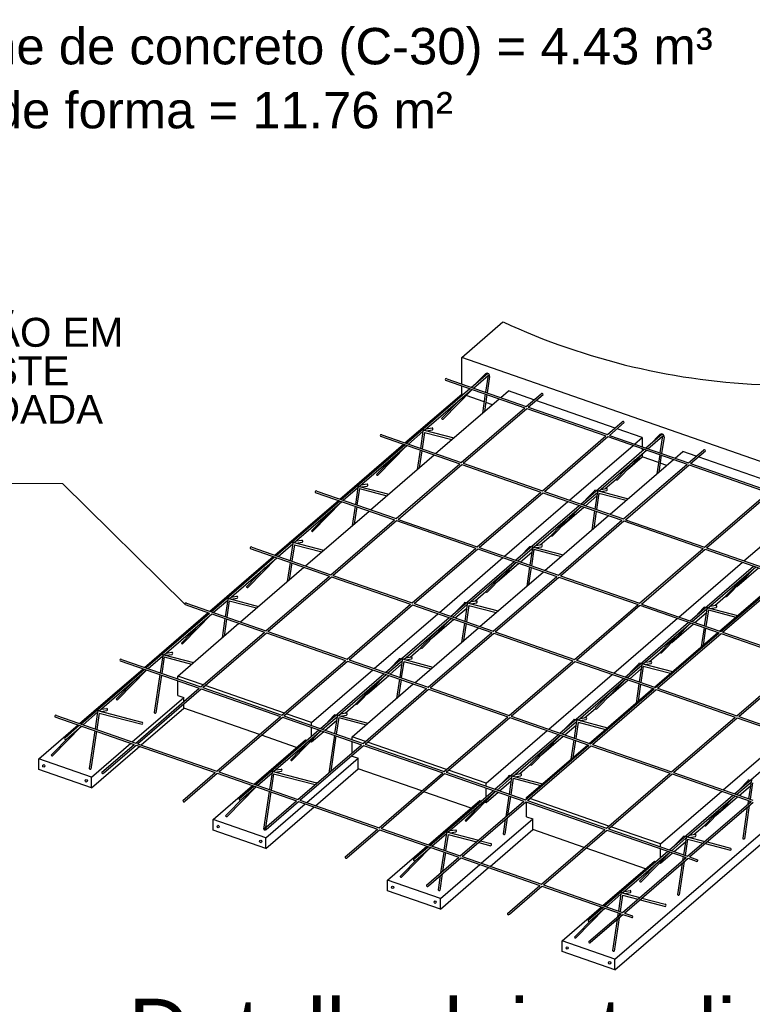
# Model space of a CAD drawing. Header units: millimetres. Extents: x 0 to 84.1, y 0 to 59.4.
# Tile 8 of 11: x 73.8 to 78.1, y 35.1 to 40.8. Entities that reach past the tile are written whole.
import ezdxf

# ---------------------------------------------------------------- set-up
doc = ezdxf.new("R2010")
doc.units = ezdxf.units.MM
doc.header["$MEASUREMENT"] = 0
doc.linetypes.add('NULL', pattern=[0])
for name, color, linetype, lineweight in [('CONTRAVENTAMENTOS', 4, 'Continuous', 9), ('DT-Relação do aço', 9, 'Continuous', 5), ('DT-Título', 3, 'Continuous', 20)]:
    doc.layers.add(name, color=color, linetype=linetype, lineweight=lineweight)
for name, color, linetype in [('Malha POP', 251, 'Continuous'), ('Treliça', 251, 'Continuous'), ('Vinco sapata', 253, 'Continuous')]:
    doc.layers.add(name, color=color, linetype=linetype)
doc.layers.add('Vinco ConcUsi', color=7, linetype='Continuous', true_color=0x8c8c8c)
doc.styles.add('Arial', font='txt')

msp = doc.modelspace()

# ---------------------------------------------------------------- linework, layer by layer
at = {"layer": 'CONTRAVENTAMENTOS'}
for p, q in [((74.065, 38.1495), (71.173, 38.1495)), ((74.7778, 37.4477), (74.065, 38.1495))]:
    msp.add_line(p, q, dxfattribs=at)
at = {"layer": 'Malha POP'}
for p, q in [((76.2936, 38.7503), (76.7558, 38.5897)), ((76.3025, 38.758), (76.7646, 38.5973)), ((76.6154, 38.6492), (76.6599, 38.6875)), ((76.8091, 38.6356), (76.6599, 38.6875)), ((76.7646, 38.5973), (76.8505, 38.6713)), ((76.7761, 38.5933), (76.862, 38.6673)), ((76.2366, 38.3228), (76.6065, 38.6416)), ((77.2814, 38.4715), (76.8207, 38.6316)), ((76.3857, 38.271), (76.7558, 38.5897)), ((76.3972, 38.2669), (76.7673, 38.5857)), ((76.7673, 38.5857), (77.228, 38.4255)), ((76.7761, 38.5933), (77.2369, 38.4331)), ((77.2369, 38.4331), (77.3228, 38.5071)), ((77.2484, 38.4291), (77.3343, 38.5031)), ((75.9237, 38.4315), (76.3857, 38.271)), ((77.4391, 38.4167), (77.2929, 38.4675)), ((75.9149, 38.4239), (76.3768, 38.2633)), ((76.8579, 38.1068), (77.228, 38.4255)), ((76.8695, 38.1028), (77.2396, 38.4215)), ((77.2396, 38.4215), (77.7003, 38.2613)), ((77.2484, 38.4291), (77.7092, 38.269)), ((77.3946, 38.3783), (77.4391, 38.4167)), ((77.4391, 38.4167), (77.4391, 38.3628)), ((75.8579, 37.9963), (76.2278, 38.3151)), ((77.0159, 38.0519), (77.3858, 38.3707)), ((77.4391, 38.3521), (77.4391, 38.3376)), ((77.4391, 38.318), (77.4391, 38.3042)), ((77.6308, 38.2962), (77.6753, 38.3346)), ((77.7537, 38.3073), (77.6753, 38.3346)), ((77.7092, 38.269), (77.7951, 38.3429)), ((77.7207, 38.265), (77.8066, 38.3389)), ((76.0067, 37.9446), (76.3768, 38.2633)), ((76.0182, 37.9406), (76.3883, 38.2593)), ((76.3883, 38.2593), (76.8491, 38.0992)), ((76.3972, 38.2669), (76.8579, 38.1068)), ((77.252, 37.9698), (77.6219, 38.2886)), ((77.3302, 37.9426), (77.7003, 38.2613)), ((77.3527, 38.2297), (77.4391, 38.3042)), ((77.7207, 38.265), (78.1815, 38.1048)), ((78.226, 38.1431), (77.7652, 38.3033)), ((77.3417, 37.9386), (77.7118, 38.2573)), ((77.7118, 38.2573), (78.1726, 38.0972)), ((77.2242, 38.119), (77.2873, 38.1733)), ((75.5361, 38.0975), (75.9978, 37.937)), ((75.545, 38.1051), (76.0067, 37.9446)), ((76.479, 37.7804), (76.8491, 38.0992)), ((76.4905, 37.7764), (76.8606, 38.0952)), ((76.8606, 38.0952), (77.3214, 37.935)), ((76.8695, 38.1028), (77.3302, 37.9426)), ((77.1864, 38.0864), (77.1923, 38.0915)), ((77.2035, 38.1011), (77.2063, 38.1035)), ((77.8025, 37.7785), (78.1726, 38.0972)), ((77.814, 37.7744), (78.1841, 38.0932)), ((76.6371, 37.7255), (77.007, 38.0443)), ((77.1089, 38.0196), (77.1749, 38.0765)), ((75.4791, 37.6699), (75.849, 37.9887)), ((76.974, 37.9033), (77.1, 38.0119)), ((78.0313, 37.6989), (78.4012, 38.0177)), ((75.6277, 37.6183), (75.9978, 37.937)), ((75.6393, 37.6143), (76.0094, 37.933)), ((76.0094, 37.933), (76.4701, 37.7728)), ((76.0182, 37.9406), (76.479, 37.7804)), ((76.8733, 37.6434), (77.2432, 37.9622)), ((76.9513, 37.6163), (77.3214, 37.935)), ((76.9628, 37.6123), (77.3329, 37.931)), ((77.3329, 37.931), (77.7936, 37.7708)), ((77.3417, 37.9386), (77.8025, 37.7785)), ((76.8455, 37.7925), (76.9085, 37.8469)), ((75.1574, 37.7711), (75.6189, 37.6106)), ((75.1662, 37.7787), (75.6277, 37.6183)), ((76.1, 37.4541), (76.4701, 37.7728)), ((76.1115, 37.4501), (76.4816, 37.7688)), ((76.4816, 37.7688), (76.9424, 37.6086)), ((76.4905, 37.7764), (76.9513, 37.6163)), ((76.7302, 37.6931), (76.7962, 37.75)), ((76.8077, 37.7599), (76.8136, 37.7651)), ((76.8247, 37.7746), (76.8276, 37.7771)), ((77.4235, 37.4521), (77.7936, 37.7708)), ((77.4351, 37.4481), (77.8052, 37.7668)), ((77.8052, 37.7668), (78.2659, 37.6067)), ((77.814, 37.7744), (78.2748, 37.6143)), ((76.2584, 37.399), (76.6283, 37.7178)), ((76.5952, 37.5769), (76.7213, 37.6855)), ((77.6525, 37.3725), (78.0224, 37.6913)), ((75.1004, 37.3435), (75.4703, 37.6623)), ((76.4945, 37.317), (76.8644, 37.6357)), ((77.9894, 37.5503), (78.1154, 37.659)), ((75.2488, 37.2919), (75.6189, 37.6106)), ((75.2603, 37.2879), (75.6304, 37.6066)), ((75.6304, 37.6066), (76.0912, 37.4465)), ((75.6393, 37.6143), (76.1, 37.4541)), ((76.5723, 37.2899), (76.9424, 37.6086)), ((76.5838, 37.2859), (76.9539, 37.6046)), ((76.9539, 37.6046), (77.4147, 37.4445)), ((76.9628, 37.6123), (77.4235, 37.4521)), ((77.8887, 37.2904), (78.2586, 37.6092)), ((77.8958, 37.2879), (78.2659, 37.6067)), ((77.9073, 37.2839), (78.2774, 37.6027)), ((76.4668, 37.4661), (76.5298, 37.5204)), ((77.8609, 37.4396), (77.9239, 37.4939)), ((74.7786, 37.4446), (74.9208, 37.3952)), ((74.7875, 37.4523), (75.2488, 37.2919)), ((75.7211, 37.1277), (76.0912, 37.4465)), ((75.7326, 37.1237), (76.1027, 37.4425)), ((76.1027, 37.4425), (76.5634, 37.2823)), ((76.1115, 37.4501), (76.5723, 37.2899)), ((76.3514, 37.3667), (76.4175, 37.4236)), ((76.4289, 37.4335), (76.4349, 37.4386)), ((76.446, 37.4482), (76.4488, 37.4507)), ((77.0446, 37.1258), (77.4147, 37.4445)), ((77.0561, 37.1218), (77.4262, 37.4405)), ((77.4262, 37.4405), (77.887, 37.2803)), ((77.4351, 37.4481), (77.8958, 37.2879)), ((77.8231, 37.407), (77.829, 37.4121)), ((77.8401, 37.4217), (77.843, 37.4241)), ((74.9332, 37.3909), (75.2399, 37.2843)), ((75.8797, 37.0726), (76.2495, 37.3914)), ((76.2165, 37.2504), (76.3426, 37.3591)), ((77.2738, 37.0461), (77.6437, 37.3649)), ((77.7456, 37.3402), (77.8116, 37.3971)), ((74.7357, 37.0292), (75.0915, 37.3359)), ((74.8698, 36.9656), (75.2399, 37.2843)), ((75.2603, 37.2879), (75.7211, 37.1277)), ((76.1158, 36.9905), (76.4857, 37.3093)), ((76.5838, 37.2859), (77.0446, 37.1258)), ((77.6106, 37.2239), (77.7367, 37.3325)), ((77.9073, 37.2839), (78.3681, 37.1238)), ((74.8813, 36.9616), (75.2514, 37.2803)), ((75.2514, 37.2803), (75.7122, 37.1201)), ((76.1933, 36.9636), (76.5634, 37.2823)), ((76.2049, 36.9596), (76.575, 37.2783)), ((76.575, 37.2783), (77.0357, 37.1181)), ((77.5099, 36.964), (77.8798, 37.2828)), ((77.5169, 36.9616), (77.887, 37.2803)), ((77.5284, 36.9576), (77.8985, 37.2763)), ((77.8985, 37.2763), (78.3592, 37.1161)), ((76.088, 37.1397), (76.151, 37.194)), ((74.3999, 37.1182), (74.861, 36.9579)), ((74.4087, 37.1258), (74.8698, 36.9656)), ((75.3421, 36.8014), (75.7122, 37.1201)), ((75.3536, 36.7974), (75.7237, 37.1161)), ((75.7237, 37.1161), (76.1845, 36.9559)), ((75.7326, 37.1237), (76.1933, 36.9636)), ((76.0502, 37.1071), (76.0561, 37.1122)), ((76.0672, 37.1218), (76.0701, 37.1243)), ((76.6656, 36.7994), (77.0357, 37.1181)), ((76.6772, 36.7954), (77.0472, 37.1141)), ((77.0472, 37.1141), (77.508, 36.954)), ((77.0561, 37.1218), (77.5169, 36.9616)), ((77.4822, 37.1132), (77.5452, 37.1675)), ((77.9891, 36.7974), (78.3592, 37.1161)), ((78.0007, 36.7934), (78.3708, 37.1121)), ((75.5149, 36.7583), (75.8708, 37.065)), ((75.9727, 37.0403), (76.0387, 37.0972)), ((77.3668, 37.0137), (77.4329, 37.0707)), ((77.4443, 37.0806), (77.4503, 37.0857)), ((77.4614, 37.0953), (77.4642, 37.0977)), ((74.7357, 37.0122), (74.7357, 37.0292)), ((74.8839, 36.9776), (74.7357, 37.0292)), ((74.7357, 36.9167), (74.7357, 37.0015)), ((75.8378, 36.924), (75.9638, 37.0327)), ((76.8951, 36.7197), (77.2649, 37.0385)), ((77.2319, 36.8975), (77.358, 37.0061)), ((74.4909, 36.6392), (74.861, 36.9579)), ((74.5024, 36.6352), (74.8725, 36.9539)), ((74.8725, 36.9539), (75.3332, 36.7938)), ((74.8813, 36.9616), (75.3421, 36.8014)), ((75.3561, 36.8135), (74.8954, 36.9736)), ((75.7511, 36.6762), (76.1069, 36.9829)), ((75.8144, 36.6372), (76.1845, 36.9559)), ((75.8259, 36.6332), (76.196, 36.9519)), ((76.196, 36.9519), (76.6568, 36.7918)), ((76.2049, 36.9596), (76.6656, 36.7994)), ((77.1312, 36.6376), (77.5011, 36.9564)), ((77.1379, 36.6352), (77.508, 36.954)), ((77.1494, 36.6312), (77.5195, 36.95)), ((77.5195, 36.95), (77.9803, 36.7898)), ((77.5284, 36.9576), (77.9891, 36.7974)), ((74.7357, 36.9167), (74.7711, 36.9043)), ((74.7711, 36.8805), (74.7711, 36.9043)), ((74.7711, 36.8418), (74.7711, 36.8666)), ((75.2114, 36.6888), (74.7711, 36.8418)), ((75.7093, 36.8133), (75.7723, 36.8676)), ((77.1034, 36.7867), (77.1664, 36.8411)), ((74.0211, 36.7918), (74.482, 36.6316)), ((74.03, 36.7994), (74.4909, 36.6392)), ((74.9631, 36.475), (75.3332, 36.7938)), ((74.9747, 36.471), (75.3448, 36.7898)), ((75.3448, 36.7898), (75.8055, 36.6296)), ((75.3536, 36.7974), (75.8144, 36.6372)), ((75.5149, 36.7583), (75.3677, 36.8095)), ((75.5939, 36.7139), (75.66, 36.7708)), ((75.6714, 36.7807), (75.6774, 36.7858)), ((75.6885, 36.7954), (75.6914, 36.7978)), ((76.2867, 36.4731), (76.6568, 36.7918)), ((76.2982, 36.4691), (76.6683, 36.7878)), ((76.6683, 36.7878), (77.129, 36.6276)), ((76.6772, 36.7954), (77.1379, 36.6352)), ((77.0826, 36.7688), (77.0855, 36.7713)), ((77.6102, 36.4711), (77.9803, 36.7898)), ((77.6217, 36.4671), (77.9918, 36.7858)), ((77.9918, 36.7858), (78.4526, 36.6256)), ((78.0007, 36.7934), (78.4614, 36.6333)), ((75.5149, 36.7413), (75.5149, 36.7583)), ((75.5149, 36.6792), (75.5149, 36.7306)), ((76.5303, 36.4053), (76.8862, 36.712)), ((76.9881, 36.6873), (77.0541, 36.7442)), ((77.0656, 36.7541), (77.0715, 36.7592)), ((75.4278, 36.6136), (75.2229, 36.6848)), ((75.4795, 36.6581), (75.4873, 36.6554)), ((75.5149, 36.6458), (75.5851, 36.7062)), ((75.5149, 36.6458), (75.5149, 36.6547)), ((75.7511, 36.6592), (75.7511, 36.6762)), ((75.8284, 36.6493), (75.7511, 36.6762)), ((76.8532, 36.571), (76.9792, 36.6797)), ((77.9105, 36.3667), (78.2803, 36.6855)), ((74.2939, 36.4696), (74.482, 36.6316)), ((74.3054, 36.4656), (74.4935, 36.6276)), ((74.4935, 36.6276), (74.9543, 36.4674)), ((74.5024, 36.6352), (74.9631, 36.475)), ((75.4354, 36.3109), (75.8055, 36.6296)), ((75.447, 36.3069), (75.8171, 36.6256)), ((75.4997, 36.6511), (75.5001, 36.6509)), ((75.5084, 36.6481), (75.5149, 36.6458)), ((75.7511, 36.5827), (75.7511, 36.6485)), ((75.8171, 36.6256), (76.2778, 36.4654)), ((75.8259, 36.6332), (76.2867, 36.4731)), ((76.3007, 36.4851), (75.8399, 36.6453)), ((76.759, 36.3089), (77.129, 36.6276)), ((76.7665, 36.3232), (77.1223, 36.6299)), ((76.7705, 36.3049), (77.1406, 36.6236)), ((77.1406, 36.6236), (77.6013, 36.4634)), ((77.1494, 36.6312), (77.6102, 36.4711)), ((75.7511, 36.5637), (75.7511, 36.5688)), ((75.7511, 36.5637), (75.7865, 36.5514)), ((75.7865, 36.4889), (75.7865, 36.5514)), ((76.1559, 36.3605), (75.7865, 36.4889)), ((76.7247, 36.4603), (76.7877, 36.5146)), ((74.7662, 36.3054), (74.9543, 36.4674)), ((74.7777, 36.3014), (74.9658, 36.4634)), ((74.9658, 36.4634), (75.4266, 36.3032)), ((74.9747, 36.471), (75.4354, 36.3109)), ((75.9077, 36.1467), (76.2778, 36.4654)), ((75.9192, 36.1427), (76.2893, 36.4614)), ((76.2893, 36.4614), (76.7501, 36.3013)), ((76.2982, 36.4691), (76.759, 36.3089)), ((76.5303, 36.4053), (76.3122, 36.4811)), ((76.6868, 36.4277), (76.6928, 36.4328)), ((76.7039, 36.4424), (76.7068, 36.4449)), ((77.2312, 36.1447), (77.6013, 36.4634)), ((77.2428, 36.1407), (77.6129, 36.4594)), ((77.6129, 36.4594), (78.0736, 36.2993)), ((77.6217, 36.4671), (78.0825, 36.3069)), ((76.5303, 36.3884), (76.5303, 36.4053)), ((76.5303, 36.3263), (76.5303, 36.3777)), ((76.6093, 36.3609), (76.6754, 36.4178)), ((78.0035, 36.3344), (78.0695, 36.3913)), ((76.4432, 36.2606), (76.1674, 36.3565)), ((76.5303, 36.2928), (76.6005, 36.3533)), ((76.7665, 36.3154), (76.7665, 36.3232)), ((76.773, 36.321), (76.7665, 36.3232)), ((77.2453, 36.1568), (76.7845, 36.317)), ((77.5457, 36.0524), (77.9016, 36.3591)), ((77.8686, 36.2181), (77.9946, 36.3267)), ((75.2385, 36.1413), (75.4266, 36.3032)), ((75.25, 36.1373), (75.4381, 36.2992)), ((75.4381, 36.2992), (75.8989, 36.1391)), ((75.447, 36.3069), (75.9077, 36.1467)), ((76.38, 35.9825), (76.7501, 36.3013)), ((76.3915, 35.9785), (76.7616, 36.2973)), ((76.4949, 36.3051), (76.5027, 36.3024)), ((76.5151, 36.2981), (76.5155, 36.298)), ((76.5238, 36.2951), (76.5303, 36.2928)), ((76.5303, 36.2928), (76.5303, 36.3018)), ((76.7616, 36.2973), (77.2224, 36.1371)), ((76.7665, 36.2107), (76.7665, 36.2956)), ((76.7705, 36.3049), (77.2312, 36.1447)), ((77.7035, 35.9806), (78.0736, 36.2993)), ((77.715, 35.9766), (78.0851, 36.2953)), ((76.7665, 36.2107), (76.8019, 36.1984)), ((76.8019, 36.1359), (76.8019, 36.1984)), ((75.7108, 35.9771), (75.8989, 36.1391)), ((75.9192, 36.1427), (76.38, 35.9825)), ((77.2428, 36.1407), (77.7035, 35.9806)), ((77.5457, 36.0524), (77.2568, 36.1528)), ((77.7401, 36.1074), (77.8031, 36.1617)), ((75.7223, 35.9731), (75.9104, 36.1351)), ((75.9104, 36.1351), (76.3711, 35.9749)), ((77.1005, 36.0321), (76.8019, 36.1359)), ((76.8523, 35.8184), (77.2224, 36.1371)), ((76.8638, 35.8144), (77.2339, 36.1331)), ((77.2339, 36.1331), (77.6947, 35.9729)), ((77.7193, 36.0895), (77.7222, 36.0919)), ((77.4586, 35.9076), (77.112, 36.0281)), ((77.5457, 36.0354), (77.5457, 36.0524)), ((77.5457, 35.9733), (77.5457, 36.0247)), ((77.6247, 36.0079), (77.6908, 36.0649)), ((77.7022, 36.0747), (77.7082, 36.0799)), ((76.183, 35.8129), (76.3711, 35.9749)), ((76.1946, 35.8089), (76.3827, 35.9709)), ((76.3827, 35.9709), (76.8434, 35.8107)), ((76.3915, 35.9785), (76.8523, 35.8184)), ((77.3246, 35.6542), (77.6947, 35.9729)), ((77.3361, 35.6502), (77.7062, 35.9689)), ((77.5457, 35.9399), (77.6159, 36.0003)), ((77.7062, 35.9689), (77.7531, 35.9526)), ((77.715, 35.9766), (77.7619, 35.9603)), ((77.5103, 35.9522), (77.5181, 35.9495)), ((77.5305, 35.9452), (77.5309, 35.945)), ((77.5392, 35.9421), (77.5457, 35.9399)), ((77.5457, 35.9399), (77.5457, 35.9488)), ((76.6553, 35.6488), (76.8434, 35.8107)), ((76.6668, 35.6448), (76.8549, 35.8067)), ((76.8549, 35.8067), (77.3157, 35.6466)), ((76.8638, 35.8144), (77.3246, 35.6542)), ((77.1276, 35.4846), (77.3157, 35.6466)), ((77.1391, 35.4806), (77.3272, 35.6426)), ((77.3272, 35.6426), (77.3743, 35.6262)), ((77.3361, 35.6502), (77.3832, 35.6338))]:
    msp.add_line(p, q, dxfattribs=at)
for centre, radius, start, end in [((76.2987, 38.7534), 0.00593, 50.7567, 210.7567), ((76.8555, 38.6672), 0.00649, 0.8323, 140.8323), ((77.3278, 38.503), 0.00649, 0.8323, 140.8323), ((75.92, 38.4269), 0.00593, 50.7567, 210.7567), ((77.8001, 38.3388), 0.00649, 0.8323, 140.8323), ((75.5412, 38.1005), 0.00593, 50.7567, 210.7567), ((75.1625, 37.7741), 0.00593, 50.7567, 210.7567), ((74.7837, 37.4477), 0.00593, 50.7567, 210.7567), ((74.405, 37.1212), 0.00593, 50.7567, 210.7567), ((74.0262, 36.7948), 0.00593, 50.7567, 210.7567), ((74.2997, 36.4676), 0.0061, 160.8323, 340.8323), ((74.772, 36.3034), 0.0061, 160.8323, 340.8323), ((75.2442, 36.1393), 0.0061, 160.8323, 340.8323), ((75.7165, 35.9751), 0.0061, 160.8323, 340.8323), ((77.7575, 35.9564), 0.00584, 220.7567, 40.7567), ((76.1888, 35.8109), 0.0061, 160.8323, 340.8323), ((76.6611, 35.6468), 0.0061, 160.8323, 340.8323), ((77.3788, 35.63), 0.00584, 220.7567, 40.7567), ((77.1334, 35.4826), 0.0061, 160.8323, 340.8323)]:
    msp.add_arc(centre, radius, start, end, dxfattribs=at)
at = {"layer": 'Treliça'}
for p, q in [((76.4446, 38.7085), (76.5387, 38.7897)), ((76.457, 38.7042), (76.5418, 38.7773)), ((76.4752, 38.7349), (76.523, 38.7838)), ((76.5418, 38.7794), (76.527, 38.6799)), ((76.5507, 38.7722), (76.5365, 38.6766)), ((76.0658, 38.3821), (76.4357, 38.7009)), ((76.1716, 38.4583), (76.4481, 38.6966)), ((76.2799, 38.524), (76.4486, 38.6964)), ((76.5255, 38.6697), (76.5088, 38.5573)), ((76.535, 38.6664), (76.5203, 38.5672)), ((76.2716, 38.5269), (76.3816, 38.6392)), ((76.0782, 38.3778), (76.1627, 38.4506)), ((76.0964, 38.4085), (76.1442, 38.4573)), ((76.163, 38.453), (76.1483, 38.3535)), ((76.1489, 38.4623), (76.1612, 38.4643)), ((76.172, 38.4457), (76.1578, 38.3502)), ((76.17, 38.4587), (76.3422, 38.4137)), ((76.172, 38.4457), (76.331, 38.4041)), ((76.1826, 38.4677), (76.2164, 38.4731)), ((76.1833, 38.4553), (76.2177, 38.4607)), ((77.46, 38.3556), (77.5541, 38.4367)), ((77.4906, 38.3819), (77.5384, 38.4308)), ((75.6871, 38.0557), (76.057, 38.3745)), ((77.4724, 38.3513), (77.5572, 38.4244)), ((77.5572, 38.4265), (77.5424, 38.3269)), ((77.5661, 38.4192), (77.5519, 38.3236)), ((75.6995, 38.0514), (76.0694, 38.3702)), ((75.9012, 38.1976), (76.0699, 38.37)), ((76.1467, 38.3433), (76.13, 38.2309)), ((76.1562, 38.34), (76.1415, 38.2408)), ((77.0812, 38.0292), (77.4511, 38.348)), ((77.187, 38.1054), (77.4635, 38.3436)), ((77.2953, 38.171), (77.464, 38.3435)), ((77.5409, 38.3168), (77.5242, 38.2044)), ((75.8929, 38.2005), (76.0028, 38.3128)), ((77.287, 38.1739), (77.397, 38.2863)), ((77.5504, 38.3135), (77.5357, 38.2143)), ((75.8038, 38.1413), (75.8377, 38.1467)), ((75.7177, 38.0821), (75.7655, 38.1309)), ((75.7843, 38.1266), (75.7695, 38.0271)), ((75.7701, 38.1359), (75.7825, 38.1379)), ((75.7932, 38.1193), (75.779, 38.0238)), ((75.7913, 38.1323), (75.9634, 38.0873)), ((75.7932, 38.1193), (75.9523, 38.0777)), ((75.8045, 38.1289), (75.8389, 38.1343)), ((77.0936, 38.0249), (77.1781, 38.0976)), ((77.1118, 38.0555), (77.1596, 38.1044)), ((77.1784, 38.1001), (77.1637, 38.0005)), ((77.1643, 38.1094), (77.1766, 38.1114)), ((77.1874, 38.0928), (77.1732, 37.9972)), ((77.1854, 38.1058), (77.3576, 38.0608)), ((77.1874, 38.0928), (77.3464, 38.0512)), ((77.198, 38.1148), (77.2318, 38.1202)), ((77.1987, 38.1023), (77.2331, 38.1078)), ((75.3084, 37.7293), (75.6782, 38.0481)), ((75.4142, 37.8055), (75.6906, 38.0438)), ((75.5224, 37.8712), (75.6911, 38.0436)), ((75.5141, 37.874), (75.6241, 37.9864)), ((75.768, 38.0169), (75.7513, 37.9045)), ((75.7775, 38.0136), (75.7628, 37.9144)), ((76.7025, 37.7027), (77.0724, 38.0215)), ((76.7149, 37.6984), (77.0848, 38.0172)), ((76.9166, 37.8446), (77.0853, 38.017)), ((77.1621, 37.9903), (77.1454, 37.878)), ((77.1717, 37.987), (77.1569, 37.8878)), ((76.9083, 37.8475), (77.0182, 37.9598)), ((75.3389, 37.7556), (75.3867, 37.8045)), ((75.4055, 37.8002), (75.3908, 37.7006)), ((75.3914, 37.8095), (75.4037, 37.8115)), ((75.4126, 37.8059), (75.5847, 37.7609)), ((75.4251, 37.8149), (75.4589, 37.8203)), ((75.4258, 37.8024), (75.4602, 37.8079)), ((75.3208, 37.725), (75.4052, 37.7977)), ((75.4145, 37.7929), (75.4003, 37.6973)), ((75.4145, 37.7929), (75.5735, 37.7513)), ((76.7331, 37.7291), (76.7809, 37.778)), ((76.7997, 37.7736), (76.7849, 37.6741)), ((76.7855, 37.783), (76.7979, 37.7849)), ((76.8086, 37.7664), (76.7944, 37.6708)), ((76.8067, 37.7794), (76.9788, 37.7343)), ((76.8086, 37.7664), (76.9677, 37.7248)), ((76.8192, 37.7883), (76.8531, 37.7937)), ((76.8199, 37.7759), (76.8543, 37.7813)), ((74.9296, 37.4029), (75.2995, 37.7216)), ((75.0354, 37.479), (75.3119, 37.7173)), ((75.1437, 37.5447), (75.3124, 37.7172)), ((75.3893, 37.6904), (75.3726, 37.5781)), ((75.3988, 37.6871), (75.384, 37.5879)), ((76.3238, 37.3763), (76.6936, 37.6951)), ((76.4296, 37.4525), (76.706, 37.6908)), ((76.5378, 37.5182), (76.7066, 37.6906)), ((75.1354, 37.5476), (75.2453, 37.66)), ((76.5296, 37.5211), (76.6395, 37.6334)), ((76.7834, 37.6639), (76.7667, 37.5515)), ((76.7929, 37.6606), (76.7782, 37.5614)), ((77.7179, 37.3498), (78.0878, 37.6686)), ((77.7303, 37.3455), (78.1002, 37.6643)), ((77.932, 37.4917), (78.1007, 37.6641)), ((77.9237, 37.4945), (78.0336, 37.6069)), ((74.942, 37.3985), (75.0264, 37.4713)), ((74.9602, 37.4292), (75.008, 37.4781)), ((75.0268, 37.4737), (75.012, 37.3742)), ((75.0126, 37.4831), (75.025, 37.485)), ((75.0357, 37.4665), (75.0215, 37.3709)), ((75.0338, 37.4795), (75.2059, 37.4345)), ((75.0357, 37.4665), (75.1948, 37.4249)), ((75.0463, 37.4885), (75.0802, 37.4939)), ((75.0471, 37.476), (75.0814, 37.4815)), ((76.4068, 37.4565), (76.4191, 37.4585)), ((76.4405, 37.4619), (76.4743, 37.4673)), ((76.3362, 37.372), (76.4206, 37.4448)), ((76.3543, 37.4027), (76.4021, 37.4515)), ((76.421, 37.4472), (76.4062, 37.3477)), ((76.4299, 37.4399), (76.4157, 37.3444)), ((76.428, 37.4529), (76.6001, 37.4079)), ((76.4299, 37.4399), (76.589, 37.3983)), ((76.4412, 37.4495), (76.4756, 37.4549)), ((77.7485, 37.3761), (77.7963, 37.425)), ((77.8151, 37.4207), (77.8003, 37.3211)), ((77.8009, 37.43), (77.8133, 37.432)), ((77.824, 37.4134), (77.8098, 37.3178)), ((77.8221, 37.4264), (77.9942, 37.3814)), ((77.824, 37.4134), (77.9831, 37.3718)), ((77.8346, 37.4354), (77.8685, 37.4408)), ((77.8353, 37.4229), (77.8697, 37.4284)), ((74.5509, 37.0764), (74.9208, 37.3952)), ((74.6567, 37.1526), (74.9332, 37.3909)), ((74.765, 37.2183), (74.9337, 37.3907)), ((75.0105, 37.364), (74.9938, 37.2516)), ((75.02, 37.3607), (75.0053, 37.2615)), ((75.945, 37.0499), (76.3149, 37.3687)), ((76.0508, 37.1261), (76.3273, 37.3644)), ((76.1591, 37.1918), (76.3278, 37.3642)), ((77.3392, 37.0234), (77.709, 37.3422)), ((74.7567, 37.2212), (74.8666, 37.3335)), ((76.1508, 37.1947), (76.2607, 37.307)), ((76.4047, 37.3375), (76.388, 37.2251)), ((76.4142, 37.3342), (76.3994, 37.235)), ((77.445, 37.0996), (77.7214, 37.3378)), ((77.5533, 37.1652), (77.722, 37.3377)), ((77.7988, 37.311), (77.7821, 37.1986)), ((77.8083, 37.3076), (77.7936, 37.2085)), ((77.545, 37.1681), (77.6549, 37.2805)), ((74.5633, 37.0721), (74.6477, 37.1449)), ((74.5633, 37.0721), (74.6477, 37.1449)), ((74.5814, 37.1028), (74.6293, 37.1517)), ((74.6481, 37.1473), (74.6333, 37.0478)), ((74.6339, 37.1567), (74.6462, 37.1586)), ((74.657, 37.14), (74.6428, 37.0445)), ((74.6551, 37.153), (74.8272, 37.108)), ((74.657, 37.14), (74.8161, 37.0984)), ((74.6676, 37.162), (74.7014, 37.1674)), ((74.6683, 37.1496), (74.7027, 37.155)), ((75.9574, 37.0456), (76.0418, 37.1184)), ((75.9756, 37.0763), (76.0234, 37.1251)), ((76.0422, 37.1208), (76.0274, 37.0213)), ((76.0281, 37.1301), (76.0404, 37.1321)), ((76.0511, 37.1135), (76.0369, 37.0179)), ((76.0492, 37.1265), (76.2213, 37.0815)), ((76.0511, 37.1135), (76.2102, 37.0719)), ((76.0617, 37.1355), (76.0956, 37.1409)), ((76.0625, 37.123), (76.0968, 37.1285)), ((77.4559, 37.109), (77.4897, 37.1144)), ((74.1721, 36.75), (74.542, 37.0688)), ((74.2779, 36.8262), (74.5544, 37.0645)), ((74.3862, 36.8919), (74.5549, 37.0643)), ((74.4667, 36.9889), (74.5544, 37.0645)), ((77.3516, 37.0191), (77.436, 37.0918)), ((77.3697, 37.0497), (77.4175, 37.0986)), ((77.4364, 37.0942), (77.4216, 36.9947)), ((77.4222, 37.1036), (77.4345, 37.1056)), ((77.4453, 37.087), (77.4311, 36.9914)), ((77.4434, 37.1), (77.6155, 37.055)), ((77.4453, 37.087), (77.6044, 37.0454)), ((77.4566, 37.0965), (77.491, 37.102)), ((74.3779, 36.8948), (74.4878, 37.0071)), ((74.6318, 37.0376), (74.5991, 36.8179)), ((74.6413, 37.0343), (74.6086, 36.8146)), ((75.5663, 36.7235), (75.9362, 37.0423)), ((75.6721, 36.7997), (75.9486, 37.038)), ((75.7804, 36.8653), (75.9491, 37.0378)), ((76.0259, 37.0111), (76.0092, 36.8987)), ((76.0354, 37.0078), (76.0207, 36.9086)), ((76.9604, 36.6969), (77.3303, 37.0157)), ((77.0662, 36.7731), (77.3427, 37.0114)), ((77.1745, 36.8388), (77.3432, 37.0112)), ((75.7721, 36.8682), (75.882, 36.9806)), ((77.1662, 36.8417), (77.2761, 36.954)), ((77.4201, 36.9845), (77.4034, 36.8721)), ((77.4296, 36.9812), (77.4148, 36.882)), ((74.2552, 36.8302), (74.2675, 36.8322)), ((74.2763, 36.8266), (74.5272, 36.761)), ((74.2888, 36.8356), (74.3227, 36.841)), ((74.2896, 36.8232), (74.3239, 36.8286)), ((74.1845, 36.7457), (74.269, 36.8185)), ((74.2027, 36.7764), (74.2505, 36.8252)), ((74.2693, 36.8209), (74.2545, 36.7214)), ((74.2782, 36.8136), (74.264, 36.7181)), ((74.2782, 36.8136), (74.5278, 36.7483)), ((75.5787, 36.7192), (75.6631, 36.7919)), ((75.5787, 36.7192), (75.6631, 36.7919)), ((75.5969, 36.7498), (75.6447, 36.7987)), ((75.6635, 36.7944), (75.6487, 36.6948)), ((75.6493, 36.8037), (75.6616, 36.8057)), ((75.6724, 36.7871), (75.6582, 36.6915)), ((75.6705, 36.8001), (75.8426, 36.7551)), ((75.6724, 36.7871), (75.8315, 36.7455)), ((75.683, 36.8091), (75.7168, 36.8145)), ((75.6837, 36.7966), (75.7181, 36.8021)), ((76.991, 36.7233), (77.0388, 36.7722)), ((77.0435, 36.7772), (77.0558, 36.7791)), ((77.0646, 36.7735), (77.2367, 36.7285)), ((77.0771, 36.7825), (77.111, 36.7879)), ((77.0779, 36.7701), (77.1122, 36.7755)), ((74.0075, 36.5655), (74.1762, 36.7379)), ((74.0799, 36.6706), (74.1633, 36.7424)), ((74.0879, 36.6625), (74.1757, 36.7381)), ((74.253, 36.7112), (74.2204, 36.4914)), ((75.1875, 36.3971), (75.5574, 36.7158)), ((75.2933, 36.4732), (75.5698, 36.7115)), ((75.4016, 36.5389), (75.5703, 36.7114)), ((75.4821, 36.6359), (75.5698, 36.7115)), ((76.9728, 36.6926), (77.0573, 36.7654)), ((77.0576, 36.7678), (77.0428, 36.6683)), ((77.0665, 36.7605), (77.0523, 36.665)), ((77.0665, 36.7605), (77.2256, 36.7189)), ((73.9992, 36.5683), (74.1091, 36.6807)), ((74.2625, 36.7079), (74.2299, 36.4881)), ((75.3933, 36.5418), (75.5032, 36.6542)), ((75.6472, 36.6846), (75.6145, 36.4649)), ((75.6567, 36.6813), (75.626, 36.475)), ((76.5817, 36.3705), (76.9516, 36.6893)), ((76.6875, 36.4467), (76.964, 36.685)), ((76.7958, 36.5124), (76.9645, 36.6848)), ((77.0413, 36.6581), (77.0246, 36.5457)), ((77.0508, 36.6548), (77.0361, 36.5556)), ((77.9758, 36.344), (78.3457, 36.6628)), ((76.7875, 36.5153), (76.8974, 36.6276)), ((75.3042, 36.4827), (75.3381, 36.4881)), ((75.1999, 36.3927), (75.2844, 36.4655)), ((75.2181, 36.4234), (75.2659, 36.4723)), ((75.2847, 36.4679), (75.2699, 36.3684)), ((75.2706, 36.4773), (75.2829, 36.4792)), ((75.2936, 36.4607), (75.2794, 36.3651)), ((75.2917, 36.4737), (75.5426, 36.4081)), ((75.2936, 36.4607), (75.5358, 36.3973)), ((75.305, 36.4702), (75.3393, 36.4757)), ((76.5941, 36.3662), (76.6785, 36.439)), ((76.5941, 36.3662), (76.6785, 36.439)), ((76.6123, 36.3969), (76.6601, 36.4457)), ((76.6789, 36.4414), (76.6641, 36.3419)), ((76.6647, 36.4507), (76.677, 36.4527)), ((76.6878, 36.4341), (76.6736, 36.3386)), ((76.6859, 36.4471), (76.858, 36.4021)), ((76.6878, 36.4341), (76.8469, 36.3925)), ((76.6984, 36.4561), (76.7322, 36.4615)), ((76.6991, 36.4437), (76.7335, 36.4491)), ((78.0589, 36.4242), (78.0712, 36.4262)), ((75.0229, 36.2125), (75.1916, 36.3849)), ((75.0954, 36.3176), (75.1787, 36.3894)), ((75.1033, 36.3095), (75.1911, 36.3851)), ((77.9882, 36.3397), (78.0727, 36.4124)), ((78.0064, 36.3703), (78.0542, 36.4192)), ((78.073, 36.4149), (78.0582, 36.3153)), ((78.0819, 36.4076), (78.0677, 36.312)), ((75.0146, 36.2154), (75.1245, 36.3277)), ((75.2684, 36.3582), (75.2358, 36.1385)), ((75.2779, 36.3549), (75.2453, 36.1352)), ((76.2029, 36.0441), (76.5728, 36.3629)), ((76.3087, 36.1203), (76.5852, 36.3586)), ((76.417, 36.186), (76.5857, 36.3584)), ((76.4975, 36.283), (76.5852, 36.3586)), ((76.6626, 36.3317), (76.6446, 36.2104)), ((76.6721, 36.3284), (76.656, 36.2203)), ((77.5971, 36.0176), (77.967, 36.3363)), ((77.7029, 36.0937), (77.9794, 36.332)), ((77.8112, 36.1594), (77.9799, 36.3319)), ((76.4087, 36.1888), (76.5186, 36.3012)), ((77.8029, 36.1623), (77.9128, 36.2747)), ((78.0509, 36.2658), (78.0241, 36.0854)), ((78.0623, 36.2756), (78.0336, 36.0821)), ((78.0567, 36.3051), (78.0532, 36.2817)), ((78.0662, 36.3018), (78.0647, 36.2916)), ((76.6536, 36.2043), (76.6394, 36.1086)), ((76.6422, 36.1944), (76.6299, 36.112)), ((76.2153, 36.0398), (76.2998, 36.1126)), ((76.2335, 36.0705), (76.2813, 36.1193)), ((76.3001, 36.115), (76.2853, 36.0154)), ((76.286, 36.1243), (76.2983, 36.1263)), ((76.309, 36.1077), (76.2949, 36.0121)), ((76.3071, 36.1207), (76.4861, 36.0739)), ((76.309, 36.1077), (76.4749, 36.0643)), ((76.3197, 36.1297), (76.3535, 36.1351)), ((76.3204, 36.1172), (76.3548, 36.1227)), ((77.6095, 36.0132), (77.6939, 36.086)), ((77.6095, 36.0132), (77.6939, 36.086)), ((77.6277, 36.0439), (77.6755, 36.0928)), ((77.6943, 36.0884), (77.6795, 35.9889)), ((77.6801, 36.0978), (77.6924, 36.0997)), ((77.7032, 36.0812), (77.689, 35.9856)), ((77.7013, 36.0942), (77.8042, 36.0673)), ((77.7032, 36.0812), (77.7931, 36.0577)), ((77.7138, 36.1032), (77.7476, 36.1086)), ((77.7145, 36.0907), (77.7489, 36.0962)), ((76.0383, 35.8595), (76.207, 36.032)), ((76.1108, 35.9647), (76.1941, 36.0365)), ((76.1187, 35.9565), (76.2065, 36.0321)), ((76.4874, 36.0611), (76.5586, 36.0424)), ((76.4985, 36.0707), (76.558, 36.0551)), ((77.8055, 36.0544), (77.9528, 36.0159)), ((77.8166, 36.064), (77.9521, 36.0286)), ((76.03, 35.8624), (76.1402, 35.9754)), ((76.2838, 36.0053), (76.2659, 35.8843)), ((76.2933, 36.002), (76.2773, 35.8941)), ((77.2183, 35.6911), (77.5882, 36.0099)), ((77.3241, 35.7673), (77.6006, 36.0056)), ((77.4324, 35.833), (77.6011, 36.0054)), ((77.5129, 35.93), (77.6006, 36.0056)), ((77.678, 35.9787), (77.6745, 35.9556)), ((77.6875, 35.9754), (77.686, 35.9655)), ((77.4241, 35.8359), (77.534, 35.9482)), ((77.6722, 35.9396), (77.6453, 35.759)), ((77.6836, 35.9495), (77.6548, 35.7557)), ((76.2635, 35.8683), (76.2512, 35.7855)), ((76.2749, 35.8782), (76.2607, 35.7822)), ((77.2307, 35.6868), (77.3152, 35.7596)), ((77.2489, 35.7175), (77.2967, 35.7664)), ((77.3155, 35.762), (77.3007, 35.6625)), ((77.3014, 35.7714), (77.3137, 35.7733)), ((77.3245, 35.7547), (77.3103, 35.6592)), ((77.3225, 35.7677), (77.4252, 35.7409)), ((77.3245, 35.7547), (77.4141, 35.7313)), ((77.3351, 35.7767), (77.3689, 35.7821)), ((77.3358, 35.7643), (77.3702, 35.7697)), ((77.4376, 35.7377), (77.5734, 35.7021)), ((77.1262, 35.6117), (77.2095, 35.6835)), ((77.4265, 35.7281), (77.574, 35.6895)), ((77.0537, 35.5066), (77.2224, 35.679)), ((77.1342, 35.6036), (77.2219, 35.6792)), ((77.3049, 35.6234), (77.2761, 35.4293)), ((77.2992, 35.6523), (77.2958, 35.6295)), ((77.3087, 35.649), (77.3073, 35.6394)), ((77.0454, 35.5095), (77.1553, 35.6218)), ((77.2935, 35.6135), (77.2666, 35.4326))]:
    msp.add_line(p, q, dxfattribs=at)
for centre, radius, start, end in [((76.5354, 38.7746), 0.0155, 351.0417, 143.5092), ((76.2768, 38.5284), 0.00538, 196.1063, 305.5583), ((76.2146, 38.4667), 0.00669, 297.1468, 74.4829), ((77.5508, 38.4216), 0.0155, 351.0417, 143.5092), ((75.8981, 38.202), 0.00538, 196.1063, 305.5583), ((75.8359, 38.1403), 0.00669, 297.1468, 74.4829), ((77.2922, 38.1754), 0.00538, 196.1063, 305.5583), ((77.23, 38.1137), 0.00669, 297.1468, 74.4829), ((75.5193, 37.8755), 0.00538, 196.1063, 305.5583), ((75.4571, 37.8138), 0.00669, 297.1468, 74.4829), ((76.9135, 37.849), 0.00538, 196.1063, 305.5583), ((76.8513, 37.7873), 0.00669, 297.1468, 74.4829), ((75.1406, 37.5491), 0.00538, 196.1063, 305.5583), ((76.5347, 37.5226), 0.00538, 196.1063, 305.5583), ((75.0784, 37.4874), 0.00669, 297.1468, 74.4829), ((76.4725, 37.4609), 0.00669, 297.1468, 74.4829), ((77.9289, 37.496), 0.00538, 196.1063, 305.5583), ((77.8667, 37.4343), 0.00669, 297.1468, 74.4829), ((74.7618, 37.2227), 0.00538, 196.1063, 305.5583), ((76.156, 37.1961), 0.00538, 196.1063, 305.5583), ((74.6996, 37.161), 0.00669, 297.1468, 74.4829), ((76.0938, 37.1345), 0.00669, 297.1468, 74.4829), ((77.4879, 37.1079), 0.00669, 297.1468, 74.4829), ((77.5501, 37.1696), 0.00538, 196.1063, 305.5583), ((74.3831, 36.8963), 0.00538, 196.1063, 305.5583), ((74.3209, 36.8346), 0.00669, 297.1468, 74.4829), ((75.7772, 36.8697), 0.00538, 196.1063, 305.5583), ((77.1714, 36.8432), 0.00538, 196.1063, 305.5583), ((74.6053, 36.8203), 0.00665, 201.6544, 300.0102), ((75.715, 36.808), 0.00669, 297.1468, 74.4829), ((77.1092, 36.7815), 0.00669, 297.1468, 74.4829), ((74.5254, 36.7546), 0.00669, 291.4754, 74.4829), ((74.0833, 36.6659), 0.00596, 114.5398, 329.388), ((74.0043, 36.5698), 0.00538, 196.1063, 305.5583), ((75.3985, 36.5433), 0.00538, 196.1063, 305.5583), ((74.2266, 36.4939), 0.00665, 201.6544, 300.0102), ((75.3363, 36.4816), 0.00669, 297.1468, 74.4829), ((76.7926, 36.5168), 0.00538, 196.1063, 305.5583), ((76.7304, 36.4551), 0.00669, 297.1468, 74.4829), ((75.5408, 36.4016), 0.00669, 40.695, 74.4829), ((75.0986, 36.3129), 0.00578, 124.7174, 324.4287), ((75.0197, 36.2169), 0.00538, 196.1063, 305.5583), ((75.242, 36.1409), 0.00665, 201.6544, 300.0102), ((76.4139, 36.1903), 0.00538, 196.1063, 305.5583), ((77.808, 36.1638), 0.00538, 196.1063, 305.5583), ((76.3517, 36.1286), 0.00669, 297.1468, 74.4829), ((76.6361, 36.1144), 0.00665, 201.6544, 300.0102), ((77.7458, 36.1021), 0.00669, 297.1468, 74.4829), ((78.0303, 36.0879), 0.00665, 201.6544, 300.0102), ((76.5562, 36.0487), 0.00669, 291.4754, 74.4829), ((77.9503, 36.0221), 0.00669, 291.4754, 74.4829), ((76.1142, 35.9599), 0.00596, 119.4562, 332.9078), ((76.0351, 35.8639), 0.00538, 196.1063, 305.5583), ((77.4293, 35.8374), 0.00538, 196.1063, 305.5583), ((76.2574, 35.788), 0.00665, 201.6544, 300.0102), ((77.3671, 35.7757), 0.00669, 297.1468, 74.4829), ((77.6515, 35.7615), 0.00665, 201.6544, 300.0102), ((77.5716, 35.6957), 0.00669, 291.4754, 74.4829), ((77.1295, 35.6069), 0.00578, 124.7174, 324.4287), ((77.0506, 35.511), 0.00538, 196.1063, 305.5583), ((77.2728, 35.435), 0.00665, 201.6544, 300.0102)]:
    msp.add_arc(centre, radius, start, end, dxfattribs=at)
for centre, start_param, end_param in [((76.1491, 38.4561), 0.05003, 1.370856), ((76.168, 38.453), 5.870733, 7.853981), ((75.7704, 38.1297), 0.05003, 1.370856), ((75.7893, 38.1266), 5.870733, 7.853981), ((77.1645, 38.1031), 0.05003, 1.370856), ((77.1834, 38.1001), 5.870733, 7.853981), ((75.3916, 37.8033), 0.05003, 1.370856), ((75.4105, 37.8002), 5.870733, 7.853981), ((76.7858, 37.7767), 0.05003, 1.370856), ((76.8047, 37.7736), 5.870733, 7.853981), ((75.0129, 37.4768), 0.05003, 1.370856), ((75.0318, 37.4737), 5.870733, 7.853981), ((76.407, 37.4503), 0.05003, 1.370856), ((76.426, 37.4472), 5.870733, 7.853981), ((77.8012, 37.4238), 0.05003, 1.370856), ((77.8201, 37.4207), 5.870733, 7.853981), ((74.6342, 37.1504), 0.05003, 1.370856), ((74.6531, 37.1473), 5.870733, 7.853981), ((76.0283, 37.1239), 0.05003, 1.370856), ((76.0472, 37.1208), 5.870733, 7.853981), ((77.4225, 37.0973), 0.05003, 1.370856), ((77.4414, 37.0942), 5.870733, 7.853981), ((74.2554, 36.824), 0.05003, 1.370856), ((74.2743, 36.8209), 5.870733, 7.853981), ((75.6496, 36.7975), 0.05003, 1.370856), ((75.6685, 36.7944), 5.870733, 7.853981), ((77.0437, 36.7709), 0.05003, 1.370856), ((77.0626, 36.7678), 5.870733, 7.853981), ((75.2708, 36.471), 0.05003, 1.370856), ((75.2897, 36.4679), 5.870733, 7.853981), ((76.665, 36.4445), 0.05003, 1.370856), ((76.6839, 36.4414), 5.870733, 7.853981), ((78.0591, 36.418), 0.05003, 1.370856), ((78.078, 36.4149), 5.870733, 7.853981), ((76.2862, 36.1181), 0.05003, 1.370856), ((76.3051, 36.115), 5.870733, 7.853981), ((77.6804, 36.0915), 0.05003, 1.370856), ((77.6993, 36.0884), 5.870733, 7.853981), ((77.3016, 35.7651), 0.05003, 1.370856), ((77.3205, 35.762), 5.870733, 7.853981)]:
    msp.add_ellipse(centre, major_axis=(0, 0.00625), ratio=0.8, start_param=start_param, end_param=end_param, dxfattribs=at)
for centre in [(73.9558, 36.5062), (74.2033, 36.4202), (74.9712, 36.1533), (75.2187, 36.0672), (75.9866, 35.8003), (76.2341, 35.7143), (77.002, 35.4474), (77.2495, 35.3613)]:
    msp.add_ellipse(centre, major_axis=(0, 0.0075), ratio=0.833333, dxfattribs=at)
at = {"layer": 'Vinco ConcUsi'}
for p, q in [((76.3883, 38.8819), (76.6288, 39.0892)), ((76.3883, 38.7281), (76.3883, 38.8819)), ((79.7415, 37.7163), (76.3883, 38.8819)), ((76.3883, 38.6694), (76.3883, 38.7174))]:
    msp.add_line(p, q, dxfattribs=at)
msp.add_arc((78.3046, 42.7146), 3.9939, 245.1924, 268.1395, dxfattribs=at)
at = {"layer": 'Vinco sapata'}
for p, q in [((76.0581, 38.3848), (76.3883, 38.6694)), ((76.3961, 38.6667), (76.3883, 38.6694)), ((76.5187, 38.6241), (76.4136, 38.6606)), ((76.5668, 38.6074), (76.5282, 38.6208)), ((75.6793, 38.0584), (76.0492, 38.3772)), ((77.5341, 38.2711), (77.4391, 38.3042)), ((77.5822, 38.2544), (77.5436, 38.2678)), ((75.3006, 37.732), (75.6705, 38.0508)), ((74.9218, 37.4056), (75.2917, 37.7243)), ((77.2797, 35.3821), (79.7415, 37.5038)), ((77.2797, 35.3196), (79.7415, 37.4413)), ((74.5431, 37.0791), (74.913, 37.3979)), ((74.1644, 36.7527), (74.5342, 37.0715)), ((74.4713, 36.646), (74.7711, 36.9043)), ((74.523, 36.628), (74.7711, 36.8418)), ((73.9265, 36.5477), (74.1555, 36.7451)), ((75.1798, 36.3998), (75.4795, 36.6581)), ((74.2334, 36.441), (74.4625, 36.6384)), ((74.2334, 36.3785), (74.5142, 36.6204)), ((73.9265, 36.4852), (73.9265, 36.5477)), ((74.2334, 36.441), (73.9265, 36.5477)), ((75.4867, 36.293), (75.7865, 36.5514)), ((74.2334, 36.3785), (73.9265, 36.4852)), ((75.5384, 36.2751), (75.7865, 36.4889)), ((74.2334, 36.3785), (74.2334, 36.441)), ((74.9419, 36.1947), (75.1709, 36.3921)), ((75.2488, 36.088), (75.4779, 36.2854)), ((75.2488, 36.0255), (75.5296, 36.2674)), ((76.1952, 36.0468), (76.4949, 36.3051)), ((76.5021, 35.9401), (76.8019, 36.1984)), ((74.9419, 36.1322), (74.9419, 36.1947)), ((75.2488, 36.088), (74.9419, 36.1947)), ((74.9419, 36.1322), (74.9419, 36.1947)), ((75.2488, 36.0255), (74.9419, 36.1322)), ((75.2488, 36.0255), (75.2488, 36.088)), ((75.2488, 36.0255), (75.2488, 36.088)), ((76.5538, 35.9221), (76.8019, 36.1359)), ((75.9573, 35.8418), (76.1863, 36.0392)), ((76.2642, 35.735), (76.4933, 35.9325)), ((76.2642, 35.6725), (76.545, 35.9145)), ((77.2106, 35.6938), (77.5103, 35.9522)), ((76.2642, 35.735), (75.9573, 35.8418)), ((75.9573, 35.7793), (75.9573, 35.8418)), ((76.2642, 35.6725), (75.9573, 35.7793)), ((76.2642, 35.6725), (76.2642, 35.735)), ((76.9727, 35.4888), (77.2017, 35.6862)), ((76.9727, 35.4263), (76.9727, 35.4888)), ((77.2797, 35.3821), (76.9727, 35.4888)), ((77.2797, 35.3196), (76.9727, 35.4263)), ((77.2797, 35.3196), (77.2797, 35.3821)), ((77.2797, 35.3196), (77.2797, 35.3821))]:
    msp.add_line(p, q, dxfattribs=at)

# ---------------------------------------------------------------- texts
at = {"layer": 'DT-Relação do aço', "color": 7, "linetype": 'NULL', "char_height": 0.2118, "attachment_point": 7, "line_spacing_factor": 0.9, "style": 'Arial'}
for s, insert, width in [('Volume de concreto (C-30) = 4.43 m³', (72.9579, 40.5232), 9.590391), ('Área de forma = 11.76 m²', (72.9579, 40.2119), 6.624971)]:
    msp.add_mtext(s, dxfattribs=dict(at, insert=insert, width=width))
at = {"layer": 'DT-Título', "linetype": 'NULL', "line_spacing_factor": 0.798, "style": 'Arial'}
for s, insert, char_height, width, attachment_point in [('ARMAÇÃO DE RETRAÇÃO EM TODAS AS DE LAJE DESTE PAVTO COM TELA SOLDADA Q92', (71.0471, 38.2261), 0.168379, 3.449637, 7), ('Detalhe laje treliçada - EPS', (80.4784, 34.6905), 0.353, 45.697085, 9)]:
    msp.add_mtext(s, dxfattribs=dict(at, insert=insert, char_height=char_height, width=width, attachment_point=attachment_point))

doc.saveas('drawing.dxf')
